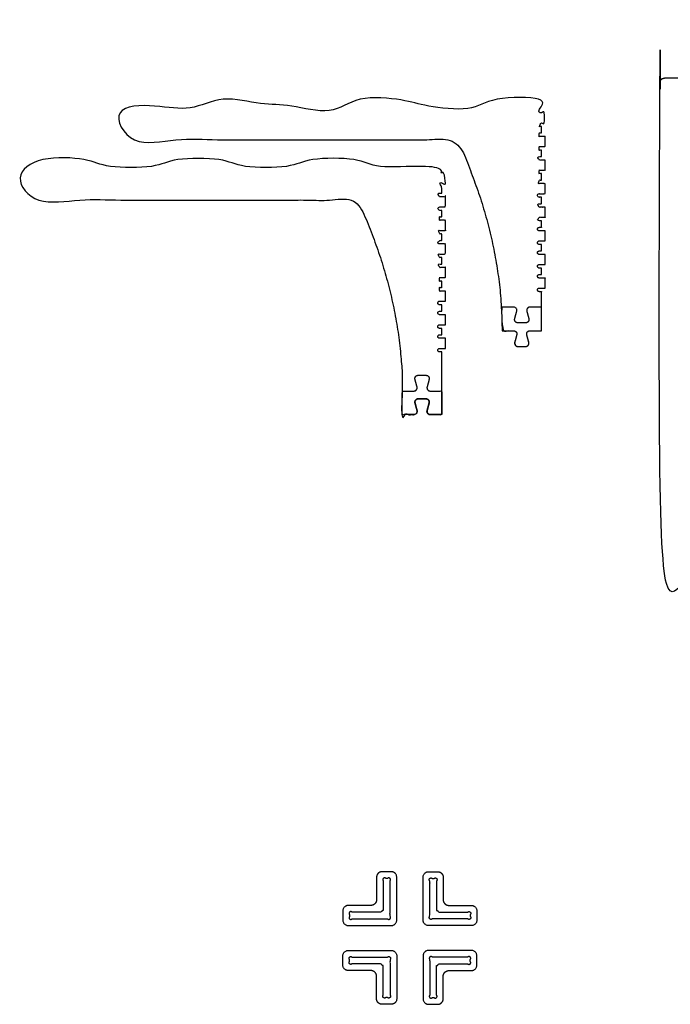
# Model space of a CAD drawing. Header units: millimetres. Extents: x -1822 to 1627, y -679 to 1785.
# Tile 1 of 6: x -1822 to -664, y -646 to 1106. Entities that reach past the tile are written whole.
import ezdxf

# ---------------------------------------------------------------- set-up
doc = ezdxf.new("R2010")
doc.units = ezdxf.units.MM
doc.header["$MEASUREMENT"] = 0
for name, color, linetype, true_color in [('CUT', 1, 'Continuous', 0xff0000), ('POCKET 0.6 mm', 3, 'Continuous', 0x00ff00), ('POCKET PASSANTE', 5, 'Continuous', 0x0000ff)]:
    doc.layers.add(name, color=color, linetype=linetype, true_color=true_color)

msp = doc.modelspace()

# ---------------------------------------------------------------- linework, layer by layer
at = {"layer": 'CUT'}
for points, weights, degree, knots in [([(-673, 1002.6), (-683, 1002.6), (-683, 992.6), (-683, 552.8), (-683, 113.1), (-683, 103.1), (-673, 103.1), (-552.8, 103.1), (-432.6, 103.1), (66.4, 103.1), (565.4, 103.1), (575.4, 103.1), (575.4, 113.1), (575.4, 552.8), (575.4, 992.6), (575.4, 1002.6), (565.4, 1002.6), (66.4, 1002.6), (-432.6, 1002.6), (-552.8, 1002.6), (-673, 1002.6)], [1, 0.707106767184, 1, 1, 1, 0.707106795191, 1, 1, 1, 1, 1, 0.707106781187, 1, 1, 1, 0.707106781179, 1, 1, 1, 1, 1], 2, [24.158076, 24.158076, 24.158076, 25.728872, 25.728872, 29.639934, 29.639934, 31.210731, 31.210731, 55.248732, 55.248732, 155.048732, 155.048732, 156.619528, 156.619528, 240.658467, 240.658467, 242.229263, 242.229263, 246.18958, 246.18958, 266.387339, 266.387339, 266.387339]), ([(-893, 568.8), (-893, 563.5), (-893, 558.2), (-893, 552.8), (-899.9, 552.8), (-906.7, 552.8), (-913.6, 552.8), (-915.4, 552.8), (-917, 552), (-918.1, 550.6), (-919.2, 549.2), (-919.6, 547.4), (-919.1, 545.6), (-917.9, 541.1), (-916.7, 536.6), (-915.5, 532.1), (-915, 530.3), (-915.4, 528.5), (-916.5, 527.1), (-917.6, 525.6), (-919.2, 524.8), (-921, 524.8), (-925.7, 524.8), (-930.4, 524.8), (-935.1, 524.8), (-936.9, 524.8), (-938.5, 525.6), (-939.6, 527.1), (-940.7, 528.5), (-941.1, 530.3), (-940.6, 532.1), (-939.4, 536.6), (-938.2, 541.1), (-937, 545.6), (-936.5, 547.4), (-936.9, 549.2), (-938, 550.6), (-939.1, 552), (-940.7, 552.8), (-942.5, 552.8), (-949.4, 552.8), (-956.2, 552.8), (-963, 552.8), (-963, 566.9), (-963.5, 580.9), (-964.3, 594.8), (-970.6, 697.9), (-999.4, 799.9), (-1043, 892.6), (-1243, 892.6), (-1443, 892.6), (-1643, 892.6), (-1643, 912.6), (-1643, 932.6), (-1643, 952.6), (-1603.5, 952.6), (-1563.9, 952.6), (-1524.3, 952.6), (-1524.3, 950.9), (-1524.3, 949.3), (-1524.3, 947.6), (-1524.3, 945.7), (-1523, 944.4), (-1521.2, 944.4), (-1519.3, 944.4), (-1518, 945.7), (-1518, 947.6), (-1518, 953.3), (-1518, 958.9), (-1518, 964.6), (-1476.4, 964.6), (-1434.7, 964.6), (-1393, 964.6), (-1393, 958.9), (-1393, 953.3), (-1393, 947.6), (-1393, 945.7), (-1391.7, 944.4), (-1389.9, 944.4), (-1388, 944.4), (-1386.7, 945.7), (-1386.7, 947.6), (-1386.7, 949.3), (-1386.7, 950.9), (-1386.7, 952.6), (-1349.3, 952.6), (-1311.8, 952.6), (-1274.3, 952.6), (-1274.3, 950.9), (-1274.3, 949.3), (-1274.3, 947.6), (-1274.3, 945.7), (-1273, 944.4), (-1271.2, 944.4), (-1269.3, 944.4), (-1268, 945.7), (-1268, 947.6), (-1268, 953.3), (-1268, 958.9), (-1268, 964.6), (-1226.4, 964.6), (-1184.7, 964.6), (-1143, 964.6), (-1143, 958.9), (-1143, 953.3), (-1143, 947.6), (-1143, 945.7), (-1141.7, 944.4), (-1139.9, 944.4), (-1138, 944.4), (-1136.7, 945.7), (-1136.7, 947.6), (-1136.7, 949.3), (-1136.7, 950.9), (-1136.7, 952.6), (-1099.3, 952.6), (-1061.8, 952.6), (-1024.3, 952.6), (-1024.3, 950.9), (-1024.3, 949.3), (-1024.3, 947.6), (-1024.3, 945.7), (-1023, 944.4), (-1021.2, 944.4), (-1019.3, 944.4), (-1018, 945.7), (-1018, 947.6), (-1018, 953.3), (-1018, 958.9), (-1018, 964.6), (-976.4, 964.6), (-934.7, 964.6), (-893, 964.6), (-893, 958.7), (-893, 952.8), (-893, 946.8), (-894.3, 946.8), (-895.7, 946.8), (-897, 946.8), (-898.8, 946.8), (-900.1, 945.5), (-900.1, 943.7), (-900.1, 941.9), (-898.8, 940.6), (-897, 940.6), (-893.4, 940.6), (-889.9, 940.6), (-886.4, 940.6), (-886.4, 934.6), (-886.4, 928.6), (-886.4, 922.6), (-889.9, 922.6), (-893.4, 922.6), (-897, 922.6), (-898.8, 922.6), (-900.1, 921.3), (-900.1, 919.5), (-900.1, 917.6), (-898.8, 916.3), (-897, 916.3), (-895.7, 916.3), (-894.3, 916.3), (-893, 916.3), (-893, 912.5), (-893, 908.7), (-893, 904.8), (-894.3, 904.8), (-895.7, 904.8), (-897, 904.8), (-898.8, 904.8), (-900.1, 903.5), (-900.1, 901.7), (-900.1, 899.9), (-898.8, 898.6), (-897, 898.6), (-893.4, 898.6), (-889.9, 898.6), (-886.4, 898.6), (-886.4, 892.6), (-886.4, 886.6), (-886.4, 880.6), (-889.9, 880.6), (-893.4, 880.6), (-897, 880.6), (-898.8, 880.6), (-900.1, 879.3), (-900.1, 877.5), (-900.1, 875.6), (-898.8, 874.3), (-897, 874.3), (-895.7, 874.3), (-894.3, 874.3), (-893, 874.3), (-893, 870.5), (-893, 866.7), (-893, 862.8), (-894.3, 862.8), (-895.7, 862.8), (-897, 862.8), (-898.8, 862.8), (-900.1, 861.5), (-900.1, 859.7), (-900.1, 857.9), (-898.8, 856.6), (-897, 856.6), (-893.4, 856.6), (-889.9, 856.6), (-886.4, 856.6), (-886.4, 850.6), (-886.4, 844.6), (-886.4, 838.6), (-889.9, 838.6), (-893.4, 838.6), (-897, 838.6), (-898.8, 838.6), (-900.1, 837.3), (-900.1, 835.5), (-900.1, 833.6), (-898.8, 832.3), (-897, 832.3), (-895.7, 832.3), (-894.3, 832.3), (-893, 832.3), (-893, 828.5), (-893, 824.7), (-893, 820.8), (-894.3, 820.8), (-895.7, 820.8), (-897, 820.8), (-898.8, 820.8), (-900.1, 819.5), (-900.1, 817.7), (-900.1, 815.9), (-898.8, 814.6), (-897, 814.6), (-893.4, 814.6), (-889.9, 814.6), (-886.4, 814.6), (-886.4, 808.6), (-886.4, 802.6), (-886.4, 796.6), (-889.9, 796.6), (-893.4, 796.6), (-897, 796.6), (-898.8, 796.6), (-900.1, 795.3), (-900.1, 793.5), (-900.1, 791.6), (-898.8, 790.3), (-897, 790.3), (-895.7, 790.3), (-894.3, 790.3), (-893, 790.3), (-893, 786.5), (-893, 782.7), (-893, 778.8), (-894.3, 778.8), (-895.7, 778.8), (-897, 778.8), (-898.8, 778.8), (-900.1, 777.5), (-900.1, 775.7), (-900.1, 773.9), (-898.8, 772.6), (-897, 772.6), (-893.4, 772.6), (-889.9, 772.6), (-886.4, 772.6), (-886.4, 766.6), (-886.4, 760.6), (-886.4, 754.6), (-889.9, 754.6), (-893.4, 754.6), (-897, 754.6), (-898.8, 754.6), (-900.1, 753.3), (-900.1, 751.5), (-900.1, 749.6), (-898.8, 748.3), (-897, 748.3), (-895.7, 748.3), (-894.3, 748.3), (-893, 748.3), (-893, 744.5), (-893, 740.7), (-893, 736.8), (-894.3, 736.8), (-895.7, 736.8), (-897, 736.8), (-898.8, 736.8), (-900.1, 735.5), (-900.1, 733.7), (-900.1, 731.9), (-898.8, 730.6), (-897, 730.6), (-893.4, 730.6), (-889.9, 730.6), (-886.4, 730.6), (-886.4, 724.6), (-886.4, 718.6), (-886.4, 712.6), (-889.9, 712.6), (-893.4, 712.6), (-897, 712.6), (-898.8, 712.6), (-900.1, 711.3), (-900.1, 709.5), (-900.1, 707.6), (-898.8, 706.3), (-897, 706.3), (-895.7, 706.3), (-894.3, 706.3), (-893, 706.3), (-893, 702.5), (-893, 698.7), (-893, 694.8), (-894.3, 694.8), (-895.7, 694.8), (-897, 694.8), (-898.8, 694.8), (-900.1, 693.5), (-900.1, 691.7), (-900.1, 689.9), (-898.8, 688.6), (-897, 688.6), (-893.4, 688.6), (-889.9, 688.6), (-886.4, 688.6), (-886.4, 682.6), (-886.4, 676.6), (-886.4, 670.6), (-889.9, 670.6), (-893.4, 670.6), (-897, 670.6), (-898.8, 670.6), (-900.1, 669.3), (-900.1, 667.5), (-900.1, 665.6), (-898.8, 664.3), (-897, 664.3), (-895.7, 664.3), (-894.3, 664.3), (-893, 664.3), (-893, 660.5), (-893, 656.7), (-893, 652.8), (-894.3, 652.8), (-895.7, 652.8), (-897, 652.8), (-898.8, 652.8), (-900.1, 651.5), (-900.1, 649.7), (-900.1, 647.9), (-898.8, 646.6), (-897, 646.6), (-893.4, 646.6), (-889.9, 646.6), (-886.4, 646.6), (-886.4, 640.6), (-886.4, 634.6), (-886.4, 628.6), (-889.9, 628.6), (-893.4, 628.6), (-897, 628.6), (-898.8, 628.6), (-900.1, 627.3), (-900.1, 625.5), (-900.1, 623.6), (-898.8, 622.3), (-897, 622.3), (-895.7, 622.3), (-894.3, 622.3), (-893, 622.3), (-893, 604.5), (-893, 586.7), (-893, 568.8)], [1, 1, 1, 1, 1, 1, 1, 0.931248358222, 0.931248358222, 1, 0.931248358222, 0.931248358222, 1, 1, 1, 1, 0.931248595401, 0.931248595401, 1, 0.931248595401, 0.931248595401, 1, 1, 1, 1, 0.931248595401, 0.931248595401, 1, 0.931248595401, 0.931248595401, 1, 1, 1, 1, 0.931248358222, 0.931248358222, 1, 0.931248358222, 0.931248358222, 1, 1, 1, 1, 0.999693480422, 0.999693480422, 1, 1, 1, 1, 1, 1, 1, 1, 1, 1, 1, 1, 1, 1, 1, 1, 0.804737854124, 0.804737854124, 1, 0.804737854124, 0.804737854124, 1, 1, 1, 1, 1, 1, 1, 1, 1, 1, 0.804737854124, 0.804737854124, 1, 0.804737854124, 0.804737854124, 1, 1, 1, 1, 1, 1, 1, 1, 1, 1, 0.804737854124, 0.804737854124, 1, 0.804737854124, 0.804737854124, 1, 1, 1, 1, 1, 1, 1, 1, 1, 1, 0.804737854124, 0.804737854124, 1, 0.804737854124, 0.804737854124, 1, 1, 1, 1, 1, 1, 1, 1, 1, 1, 0.804737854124, 0.804737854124, 1, 0.804737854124, 0.804737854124, 1, 1, 1, 1, 1, 1, 1, 1, 1, 1, 1, 1, 1, 0.804737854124, 0.804737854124, 1, 0.804737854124, 0.804737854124, 1, 1, 1, 1, 1, 1, 1, 1, 1, 1, 0.804737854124, 0.804737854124, 1, 0.804737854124, 0.804737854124, 1, 1, 1, 1, 1, 1, 1, 1, 1, 1, 0.804737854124, 0.804737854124, 1, 0.804737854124, 0.804737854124, 1, 1, 1, 1, 1, 1, 1, 1, 1, 1, 0.804737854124, 0.804737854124, 1, 0.804737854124, 0.804737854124, 1, 1, 1, 1, 1, 1, 1, 1, 1, 1, 0.804737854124, 0.804737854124, 1, 0.804737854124, 0.804737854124, 1, 1, 1, 1, 1, 1, 1, 1, 1, 1, 0.804737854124, 0.804737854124, 1, 0.804737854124, 0.804737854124, 1, 1, 1, 1, 1, 1, 1, 1, 1, 1, 0.804737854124, 0.804737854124, 1, 0.804737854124, 0.804737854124, 1, 1, 1, 1, 1, 1, 1, 1, 1, 1, 0.804737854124, 0.804737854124, 1, 0.804737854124, 0.804737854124, 1, 1, 1, 1, 1, 1, 1, 1, 1, 1, 0.804737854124, 0.804737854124, 1, 0.804737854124, 0.804737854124, 1, 1, 1, 1, 1, 1, 1, 1, 1, 1, 0.804737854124, 0.804737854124, 1, 0.804737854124, 0.804737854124, 1, 1, 1, 1, 1, 1, 1, 1, 1, 1, 0.804737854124, 0.804737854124, 1, 0.804737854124, 0.804737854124, 1, 1, 1, 1, 1, 1, 1, 1, 1, 1, 0.804737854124, 0.804737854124, 1, 0.804737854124, 0.804737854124, 1, 1, 1, 1, 1, 1, 1, 1, 1, 1, 0.804737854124, 0.804737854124, 1, 0.804737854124, 0.804737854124, 1, 1, 1, 1, 1, 1, 1, 1, 1, 1, 0.804737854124, 0.804737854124, 1, 0.804737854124, 0.804737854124, 1, 1, 1, 1, 1, 1, 1, 1, 1, 1, 0.804737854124, 0.804737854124, 1, 0.804737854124, 0.804737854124, 1, 1, 1, 1, 1, 1, 1, 1, 1, 1, 0.804737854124, 0.804737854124, 1, 0.804737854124, 0.804737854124, 1, 1, 1, 1, 1, 1, 1], 3, [1151.929624, 1151.929624, 1151.929624, 1151.929624, 1153.529624, 1153.529624, 1153.529624, 1168.186408, 1168.186408, 1168.186408, 1171.94323, 1171.94323, 1171.94323, 1175.700054, 1175.700054, 1175.700054, 1185.719131, 1185.719131, 1185.719131, 1189.475952, 1189.475952, 1189.475952, 1193.232772, 1193.232772, 1193.232772, 1203.264292, 1203.264292, 1203.264292, 1207.021112, 1207.021112, 1207.021112, 1210.777937, 1210.777937, 1210.777937, 1220.797011, 1220.797011, 1220.797011, 1224.553834, 1224.553834, 1224.553834, 1228.310661, 1228.310661, 1228.310661, 1242.967441, 1242.967441, 1242.967441, 1247.137291, 1247.137291, 1247.137291, 1277.871603, 1277.871603, 1277.871603, 1337.871603, 1337.871603, 1337.871603, 1343.871603, 1343.871603, 1343.871603, 1355.741603, 1355.741603, 1355.741603, 1356.241603, 1356.241603, 1356.241603, 1356.736404, 1356.736404, 1356.736404, 1357.231205, 1357.231205, 1357.231205, 1358.931205, 1358.931205, 1358.931205, 1371.431205, 1371.431205, 1371.431205, 1373.131205, 1373.131205, 1373.131205, 1373.626006, 1373.626006, 1373.626006, 1374.120807, 1374.120807, 1374.120807, 1374.620807, 1374.620807, 1374.620807, 1385.860807, 1385.860807, 1385.860807, 1386.360807, 1386.360807, 1386.360807, 1386.855607, 1386.855607, 1386.855607, 1387.350408, 1387.350408, 1387.350408, 1389.050408, 1389.050408, 1389.050408, 1401.550408, 1401.550408, 1401.550408, 1403.250408, 1403.250408, 1403.250408, 1403.745209, 1403.745209, 1403.745209, 1404.24001, 1404.24001, 1404.24001, 1404.74001, 1404.74001, 1404.74001, 1415.98001, 1415.98001, 1415.98001, 1416.48001, 1416.48001, 1416.48001, 1416.974811, 1416.974811, 1416.974811, 1417.469612, 1417.469612, 1417.469612, 1419.169612, 1419.169612, 1419.169612, 1431.669612, 1431.669612, 1431.669612, 1433.444614, 1433.444614, 1433.444614, 1439.319614, 1439.319614, 1439.319614, 1439.810487, 1439.810487, 1439.810487, 1440.301361, 1440.301361, 1440.301361, 1456.176361, 1456.176361, 1456.176361, 1457.976361, 1457.976361, 1457.976361, 1473.851361, 1473.851361, 1473.851361, 1474.342235, 1474.342235, 1474.342235, 1474.833109, 1474.833109, 1474.833109, 1480.708109, 1480.708109, 1480.708109, 1497.958109, 1497.958109, 1497.958109, 1503.833109, 1503.833109, 1503.833109, 1504.323983, 1504.323983, 1504.323983, 1504.814857, 1504.814857, 1504.814857, 1520.689857, 1520.689857, 1520.689857, 1522.489857, 1522.489857, 1522.489857, 1538.364857, 1538.364857, 1538.364857, 1538.855731, 1538.855731, 1538.855731, 1539.346604, 1539.346604, 1539.346604, 1545.221604, 1545.221604, 1545.221604, 1562.471604, 1562.471604, 1562.471604, 1568.346604, 1568.346604, 1568.346604, 1568.837478, 1568.837478, 1568.837478, 1569.328352, 1569.328352, 1569.328352, 1585.203352, 1585.203352, 1585.203352, 1587.003352, 1587.003352, 1587.003352, 1602.878352, 1602.878352, 1602.878352, 1603.369226, 1603.369226, 1603.369226, 1603.8601, 1603.8601, 1603.8601, 1609.7351, 1609.7351, 1609.7351, 1626.9851, 1626.9851, 1626.9851, 1632.8601, 1632.8601, 1632.8601, 1633.350974, 1633.350974, 1633.350974, 1633.841847, 1633.841847, 1633.841847, 1649.716847, 1649.716847, 1649.716847, 1651.516847, 1651.516847, 1651.516847, 1667.391847, 1667.391847, 1667.391847, 1667.882721, 1667.882721, 1667.882721, 1668.373595, 1668.373595, 1668.373595, 1674.248595, 1674.248595, 1674.248595, 1691.498595, 1691.498595, 1691.498595, 1697.373595, 1697.373595, 1697.373595, 1697.864469, 1697.864469, 1697.864469, 1698.355343, 1698.355343, 1698.355343, 1714.230343, 1714.230343, 1714.230343, 1716.030343, 1716.030343, 1716.030343, 1731.905343, 1731.905343, 1731.905343, 1732.396217, 1732.396217, 1732.396217, 1732.887091, 1732.887091, 1732.887091, 1738.762091, 1738.762091, 1738.762091, 1756.012091, 1756.012091, 1756.012091, 1761.887091, 1761.887091, 1761.887091, 1762.377964, 1762.377964, 1762.377964, 1762.868838, 1762.868838, 1762.868838, 1778.743838, 1778.743838, 1778.743838, 1780.543838, 1780.543838, 1780.543838, 1796.418838, 1796.418838, 1796.418838, 1796.909712, 1796.909712, 1796.909712, 1797.400586, 1797.400586, 1797.400586, 1803.275586, 1803.275586, 1803.275586, 1820.525586, 1820.525586, 1820.525586, 1826.400586, 1826.400586, 1826.400586, 1826.89146, 1826.89146, 1826.89146, 1827.382334, 1827.382334, 1827.382334, 1843.257334, 1843.257334, 1843.257334, 1845.057334, 1845.057334, 1845.057334, 1860.932334, 1860.932334, 1860.932334, 1861.423208, 1861.423208, 1861.423208, 1861.914081, 1861.914081, 1861.914081, 1867.789081, 1867.789081, 1867.789081, 1885.039081, 1885.039081, 1885.039081, 1890.914081, 1890.914081, 1890.914081, 1891.404955, 1891.404955, 1891.404955, 1891.895829, 1891.895829, 1891.895829, 1907.770829, 1907.770829, 1907.770829, 1909.570829, 1909.570829, 1909.570829, 1925.445829, 1925.445829, 1925.445829, 1925.936703, 1925.936703, 1925.936703, 1926.427577, 1926.427577, 1926.427577, 1932.302577, 1932.302577, 1932.302577, 1961.802577, 1961.802577, 1961.802577, 1961.802577]), ([(-1091, 403.5), (-1092.8, 403.5), (-1094.4, 404.4), (-1095.5, 405.8), (-1096.6, 407.2), (-1097, 409), (-1096.5, 410.8), (-1095.3, 415.3), (-1094.1, 419.8), (-1092.9, 424.3), (-1092.4, 426.1), (-1092.8, 427.9), (-1093.9, 429.3), (-1095, 430.7), (-1096.6, 431.5), (-1098.4, 431.5), (-1103.1, 431.5), (-1107.8, 431.5), (-1112.5, 431.5), (-1114.3, 431.5), (-1115.9, 430.7), (-1117, 429.3), (-1118.1, 427.9), (-1118.5, 426.1), (-1118, 424.3), (-1116.8, 419.8), (-1115.6, 415.3), (-1114.4, 410.8), (-1113.9, 409), (-1114.3, 407.2), (-1115.4, 405.8), (-1116.5, 404.4), (-1118.1, 403.5), (-1119.9, 403.5), (-1127.2, 403.5), (-1134.5, 403.5), (-1141.7, 403.5), (-1140.9, 417.5), (-1140.5, 431.5), (-1140.5, 445.5), (-1140.5, 459.6), (-1140.9, 473.6), (-1141.7, 487.5), (-1148, 590.6), (-1176.8, 692.6), (-1220.5, 785.3), (-1420.5, 785.3), (-1620.5, 785.3), (-1820.5, 785.3), (-1820.5, 809.3), (-1820.5, 833.3), (-1820.5, 857.3), (-1778.8, 857.3), (-1737.1, 857.3), (-1695.5, 857.3), (-1695.5, 851.6), (-1695.5, 846), (-1695.5, 840.3), (-1695.5, 838.5), (-1694.2, 837.1), (-1692.3, 837.1), (-1690.5, 837.1), (-1689.2, 838.5), (-1689.2, 840.3), (-1689.2, 842), (-1689.2, 843.6), (-1689.2, 845.3), (-1651.7, 845.3), (-1614.2, 845.3), (-1576.8, 845.3), (-1576.8, 843.6), (-1576.8, 842), (-1576.8, 840.3), (-1576.8, 838.5), (-1575.5, 837.1), (-1573.6, 837.1), (-1571.8, 837.1), (-1570.5, 838.5), (-1570.5, 840.3), (-1570.5, 846), (-1570.5, 851.6), (-1570.5, 857.3), (-1528.8, 857.3), (-1487.1, 857.3), (-1445.5, 857.3), (-1445.5, 851.6), (-1445.5, 846), (-1445.5, 840.3), (-1445.5, 838.5), (-1444.2, 837.1), (-1442.3, 837.1), (-1440.5, 837.1), (-1439.2, 838.5), (-1439.2, 840.3), (-1439.2, 842), (-1439.2, 843.6), (-1439.2, 845.3), (-1401.7, 845.3), (-1364.2, 845.3), (-1326.8, 845.3), (-1326.8, 843.6), (-1326.8, 842), (-1326.8, 840.3), (-1326.8, 838.5), (-1325.5, 837.1), (-1323.6, 837.1), (-1321.8, 837.1), (-1320.5, 838.5), (-1320.5, 840.3), (-1320.5, 846), (-1320.5, 851.6), (-1320.5, 857.3), (-1278.8, 857.3), (-1237.1, 857.3), (-1195.5, 857.3), (-1195.5, 851.6), (-1195.5, 846), (-1195.5, 840.3), (-1195.5, 838.5), (-1194.2, 837.1), (-1192.3, 837.1), (-1190.5, 837.1), (-1189.2, 838.5), (-1189.2, 840.3), (-1189.2, 842), (-1189.2, 843.6), (-1189.2, 845.3), (-1149.6, 845.3), (-1110, 845.3), (-1070.5, 845.3), (-1070.5, 843.4), (-1070.5, 841.5), (-1070.5, 839.5), (-1071.8, 839.5), (-1073.1, 839.5), (-1074.4, 839.5), (-1076.2, 839.5), (-1077.5, 838.3), (-1077.5, 836.4), (-1077.5, 834.6), (-1076.2, 833.3), (-1074.4, 833.3), (-1070.8, 833.3), (-1067.3, 833.3), (-1063.8, 833.3), (-1063.8, 827.3), (-1063.8, 821.3), (-1063.8, 815.3), (-1067.3, 815.3), (-1070.8, 815.3), (-1074.4, 815.3), (-1076.2, 815.3), (-1077.5, 814), (-1077.5, 812.2), (-1077.5, 810.3), (-1076.2, 809), (-1074.4, 809), (-1073.1, 809), (-1071.8, 809), (-1070.5, 809), (-1070.5, 805.2), (-1070.5, 801.4), (-1070.5, 797.5), (-1071.8, 797.5), (-1073.1, 797.5), (-1074.4, 797.5), (-1076.2, 797.5), (-1077.5, 796.3), (-1077.5, 794.4), (-1077.5, 792.6), (-1076.2, 791.3), (-1074.4, 791.3), (-1070.8, 791.3), (-1067.3, 791.3), (-1063.8, 791.3), (-1063.8, 785.3), (-1063.8, 779.3), (-1063.8, 773.3), (-1067.3, 773.3), (-1070.8, 773.3), (-1074.4, 773.3), (-1076.2, 773.3), (-1077.5, 772), (-1077.5, 770.2), (-1077.5, 768.3), (-1076.2, 767), (-1074.4, 767), (-1073.1, 767), (-1071.8, 767), (-1070.5, 767), (-1070.5, 763.2), (-1070.5, 759.4), (-1070.5, 755.5), (-1071.8, 755.5), (-1073.1, 755.5), (-1074.4, 755.5), (-1076.2, 755.5), (-1077.5, 754.3), (-1077.5, 752.4), (-1077.5, 750.6), (-1076.2, 749.3), (-1074.4, 749.3), (-1070.8, 749.3), (-1067.3, 749.3), (-1063.8, 749.3), (-1063.8, 743.3), (-1063.8, 737.3), (-1063.8, 731.3), (-1067.3, 731.3), (-1070.8, 731.3), (-1074.4, 731.3), (-1076.2, 731.3), (-1077.5, 730), (-1077.5, 728.2), (-1077.5, 726.3), (-1076.2, 725), (-1074.4, 725), (-1073.1, 725), (-1071.8, 725), (-1070.5, 725), (-1070.5, 721.2), (-1070.5, 717.4), (-1070.5, 713.5), (-1071.8, 713.5), (-1073.1, 713.5), (-1074.4, 713.5), (-1076.2, 713.5), (-1077.5, 712.3), (-1077.5, 710.4), (-1077.5, 708.6), (-1076.2, 707.3), (-1074.4, 707.3), (-1070.8, 707.3), (-1067.3, 707.3), (-1063.8, 707.3), (-1063.8, 701.3), (-1063.8, 695.3), (-1063.8, 689.3), (-1067.3, 689.3), (-1070.8, 689.3), (-1074.4, 689.3), (-1076.2, 689.3), (-1077.5, 688), (-1077.5, 686.2), (-1077.5, 684.3), (-1076.2, 683), (-1074.4, 683), (-1073.1, 683), (-1071.8, 683), (-1070.5, 683), (-1070.5, 679.2), (-1070.5, 675.4), (-1070.5, 671.5), (-1071.8, 671.5), (-1073.1, 671.5), (-1074.4, 671.5), (-1076.2, 671.5), (-1077.5, 670.3), (-1077.5, 668.4), (-1077.5, 666.6), (-1076.2, 665.3), (-1074.4, 665.3), (-1070.8, 665.3), (-1067.3, 665.3), (-1063.8, 665.3), (-1063.8, 659.3), (-1063.8, 653.3), (-1063.8, 647.3), (-1067.3, 647.3), (-1070.8, 647.3), (-1074.4, 647.3), (-1076.2, 647.3), (-1077.5, 646), (-1077.5, 644.2), (-1077.5, 642.3), (-1076.2, 641), (-1074.4, 641), (-1073.1, 641), (-1071.8, 641), (-1070.5, 641), (-1070.5, 637.2), (-1070.5, 633.4), (-1070.5, 629.5), (-1071.8, 629.5), (-1073.1, 629.5), (-1074.4, 629.5), (-1076.2, 629.5), (-1077.5, 628.3), (-1077.5, 626.4), (-1077.5, 624.6), (-1076.2, 623.3), (-1074.4, 623.3), (-1070.8, 623.3), (-1067.3, 623.3), (-1063.8, 623.3), (-1063.8, 617.3), (-1063.8, 611.3), (-1063.8, 605.3), (-1067.3, 605.3), (-1070.8, 605.3), (-1074.4, 605.3), (-1076.2, 605.3), (-1077.5, 604), (-1077.5, 602.2), (-1077.5, 600.3), (-1076.2, 599), (-1074.4, 599), (-1073.1, 599), (-1071.8, 599), (-1070.5, 599), (-1070.5, 595.2), (-1070.5, 591.4), (-1070.5, 587.5), (-1071.8, 587.5), (-1073.1, 587.5), (-1074.4, 587.5), (-1076.2, 587.5), (-1077.5, 586.3), (-1077.5, 584.4), (-1077.5, 582.6), (-1076.2, 581.3), (-1074.4, 581.3), (-1070.8, 581.3), (-1067.3, 581.3), (-1063.8, 581.3), (-1063.8, 575.3), (-1063.8, 569.3), (-1063.8, 563.3), (-1067.3, 563.3), (-1070.8, 563.3), (-1074.4, 563.3), (-1076.2, 563.3), (-1077.5, 562), (-1077.5, 560.2), (-1077.5, 558.3), (-1076.2, 557), (-1074.4, 557), (-1073.1, 557), (-1071.8, 557), (-1070.5, 557), (-1070.5, 553.2), (-1070.5, 549.4), (-1070.5, 545.5), (-1071.8, 545.5), (-1073.1, 545.5), (-1074.4, 545.5), (-1076.2, 545.5), (-1077.5, 544.3), (-1077.5, 542.4), (-1077.5, 540.6), (-1076.2, 539.3), (-1074.4, 539.3), (-1070.8, 539.3), (-1067.3, 539.3), (-1063.8, 539.3), (-1063.8, 533.3), (-1063.8, 527.3), (-1063.8, 521.3), (-1067.3, 521.3), (-1070.8, 521.3), (-1074.4, 521.3), (-1076.2, 521.3), (-1077.5, 520), (-1077.5, 518.2), (-1077.5, 516.3), (-1076.2, 515), (-1074.4, 515), (-1073.1, 515), (-1071.8, 515), (-1070.5, 515), (-1070.5, 477.9), (-1070.5, 440.7), (-1070.5, 403.5), (-1077.3, 403.5), (-1084.1, 403.5), (-1091, 403.5)], [1, 0.931248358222, 0.931248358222, 1, 0.931248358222, 0.931248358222, 1, 1, 1, 1, 0.931248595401, 0.931248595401, 1, 0.931248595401, 0.931248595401, 1, 1, 1, 1, 0.931248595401, 0.931248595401, 1, 0.931248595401, 0.931248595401, 1, 1, 1, 1, 0.931248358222, 0.931248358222, 1, 0.931248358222, 0.931248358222, 1, 1, 1, 1, 0.999693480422, 0.999693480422, 1, 0.999693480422, 0.999693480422, 1, 1, 1, 1, 1, 1, 1, 1, 1, 1, 1, 1, 1, 1, 1, 1, 0.804737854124, 0.804737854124, 1, 0.804737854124, 0.804737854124, 1, 1, 1, 1, 1, 1, 1, 1, 1, 1, 0.804737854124, 0.804737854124, 1, 0.804737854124, 0.804737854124, 1, 1, 1, 1, 1, 1, 1, 1, 1, 1, 0.804737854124, 0.804737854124, 1, 0.804737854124, 0.804737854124, 1, 1, 1, 1, 1, 1, 1, 1, 1, 1, 0.804737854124, 0.804737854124, 1, 0.804737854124, 0.804737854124, 1, 1, 1, 1, 1, 1, 1, 1, 1, 1, 0.804737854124, 0.804737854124, 1, 0.804737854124, 0.804737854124, 1, 1, 1, 1, 1, 1, 1, 1, 1, 1, 1, 1, 1, 0.804737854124, 0.804737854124, 1, 0.804737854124, 0.804737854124, 1, 1, 1, 1, 1, 1, 1, 1, 1, 1, 0.804737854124, 0.804737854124, 1, 0.804737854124, 0.804737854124, 1, 1, 1, 1, 1, 1, 1, 1, 1, 1, 0.804737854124, 0.804737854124, 1, 0.804737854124, 0.804737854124, 1, 1, 1, 1, 1, 1, 1, 1, 1, 1, 0.804737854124, 0.804737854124, 1, 0.804737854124, 0.804737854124, 1, 1, 1, 1, 1, 1, 1, 1, 1, 1, 0.804737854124, 0.804737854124, 1, 0.804737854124, 0.804737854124, 1, 1, 1, 1, 1, 1, 1, 1, 1, 1, 0.804737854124, 0.804737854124, 1, 0.804737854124, 0.804737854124, 1, 1, 1, 1, 1, 1, 1, 1, 1, 1, 0.804737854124, 0.804737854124, 1, 0.804737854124, 0.804737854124, 1, 1, 1, 1, 1, 1, 1, 1, 1, 1, 0.804737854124, 0.804737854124, 1, 0.804737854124, 0.804737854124, 1, 1, 1, 1, 1, 1, 1, 1, 1, 1, 0.804737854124, 0.804737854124, 1, 0.804737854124, 0.804737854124, 1, 1, 1, 1, 1, 1, 1, 1, 1, 1, 0.804737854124, 0.804737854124, 1, 0.804737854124, 0.804737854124, 1, 1, 1, 1, 1, 1, 1, 1, 1, 1, 0.804737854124, 0.804737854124, 1, 0.804737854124, 0.804737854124, 1, 1, 1, 1, 1, 1, 1, 1, 1, 1, 0.804737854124, 0.804737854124, 1, 0.804737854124, 0.804737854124, 1, 1, 1, 1, 1, 1, 1, 1, 1, 1, 0.804737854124, 0.804737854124, 1, 0.804737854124, 0.804737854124, 1, 1, 1, 1, 1, 1, 1, 1, 1, 1, 0.804737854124, 0.804737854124, 1, 0.804737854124, 0.804737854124, 1, 1, 1, 1, 1, 1, 1, 1, 1, 1, 0.804737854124, 0.804737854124, 1, 0.804737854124, 0.804737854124, 1, 1, 1, 1, 1, 1, 1, 1, 1, 1, 0.804737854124, 0.804737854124, 1, 0.804737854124, 0.804737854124, 1, 1, 1, 1, 1, 1, 1, 1, 1, 1], 3, [18.85678, 18.85678, 18.85678, 18.85678, 22.613603, 22.613603, 22.613603, 26.370427, 26.370427, 26.370427, 36.389504, 36.389504, 36.389504, 40.146324, 40.146324, 40.146324, 43.903145, 43.903145, 43.903145, 53.934665, 53.934665, 53.934665, 57.691485, 57.691485, 57.691485, 61.44831, 61.44831, 61.44831, 71.467383, 71.467383, 71.467383, 75.224206, 75.224206, 75.224206, 78.981033, 78.981033, 78.981033, 93.766178, 93.766178, 93.766178, 95.766178, 95.766178, 95.766178, 99.936028, 99.936028, 99.936028, 130.67034, 130.67034, 130.67034, 190.670341, 190.670341, 190.670341, 197.870341, 197.870341, 197.870341, 210.370341, 210.370341, 210.370341, 212.070341, 212.070341, 212.070341, 212.565142, 212.565142, 212.565142, 213.059942, 213.059942, 213.059942, 213.559942, 213.559942, 213.559942, 224.799942, 224.799942, 224.799942, 225.299942, 225.299942, 225.299942, 225.794743, 225.794743, 225.794743, 226.289544, 226.289544, 226.289544, 227.989544, 227.989544, 227.989544, 240.489544, 240.489544, 240.489544, 242.189544, 242.189544, 242.189544, 242.684345, 242.684345, 242.684345, 243.179146, 243.179146, 243.179146, 243.679146, 243.679146, 243.679146, 254.919146, 254.919146, 254.919146, 255.419146, 255.419146, 255.419146, 255.913947, 255.913947, 255.913947, 256.408748, 256.408748, 256.408748, 258.108748, 258.108748, 258.108748, 270.608748, 270.608748, 270.608748, 272.308748, 272.308748, 272.308748, 272.803549, 272.803549, 272.803549, 273.298349, 273.298349, 273.298349, 273.798349, 273.798349, 273.798349, 285.66835, 285.66835, 285.66835, 286.24335, 286.24335, 286.24335, 292.11835, 292.11835, 292.11835, 292.609223, 292.609223, 292.609223, 293.100097, 293.100097, 293.100097, 308.975097, 308.975097, 308.975097, 310.775097, 310.775097, 310.775097, 326.650097, 326.650097, 326.650097, 327.140971, 327.140971, 327.140971, 327.631845, 327.631845, 327.631845, 333.506845, 333.506845, 333.506845, 350.756845, 350.756845, 350.756845, 356.631845, 356.631845, 356.631845, 357.122719, 357.122719, 357.122719, 357.613593, 357.613593, 357.613593, 373.488593, 373.488593, 373.488593, 375.288593, 375.288593, 375.288593, 391.163593, 391.163593, 391.163593, 391.654467, 391.654467, 391.654467, 392.145341, 392.145341, 392.145341, 398.020341, 398.020341, 398.020341, 415.270341, 415.270341, 415.270341, 421.145341, 421.145341, 421.145341, 421.636215, 421.636215, 421.636215, 422.127089, 422.127089, 422.127089, 438.002089, 438.002089, 438.002089, 439.802089, 439.802089, 439.802089, 455.677089, 455.677089, 455.677089, 456.167963, 456.167963, 456.167963, 456.658837, 456.658837, 456.658837, 462.533837, 462.533837, 462.533837, 479.783837, 479.783837, 479.783837, 485.658837, 485.658837, 485.658837, 486.149711, 486.149711, 486.149711, 486.640584, 486.640584, 486.640584, 502.515585, 502.515585, 502.515585, 504.315585, 504.315585, 504.315585, 520.190585, 520.190585, 520.190585, 520.681458, 520.681458, 520.681458, 521.172332, 521.172332, 521.172332, 527.047332, 527.047332, 527.047332, 544.297332, 544.297332, 544.297332, 550.172332, 550.172332, 550.172332, 550.663206, 550.663206, 550.663206, 551.15408, 551.15408, 551.15408, 567.02908, 567.02908, 567.02908, 568.82908, 568.82908, 568.82908, 584.70408, 584.70408, 584.70408, 585.194954, 585.194954, 585.194954, 585.685828, 585.685828, 585.685828, 591.560828, 591.560828, 591.560828, 608.810828, 608.810828, 608.810828, 614.685828, 614.685828, 614.685828, 615.176702, 615.176702, 615.176702, 615.667576, 615.667576, 615.667576, 631.542576, 631.542576, 631.542576, 633.342576, 633.342576, 633.342576, 649.217576, 649.217576, 649.217576, 649.70845, 649.70845, 649.70845, 650.199324, 650.199324, 650.199324, 656.074324, 656.074324, 656.074324, 673.324324, 673.324324, 673.324324, 679.199324, 679.199324, 679.199324, 679.690198, 679.690198, 679.690198, 680.181072, 680.181072, 680.181072, 696.056072, 696.056072, 696.056072, 697.856072, 697.856072, 697.856072, 713.731072, 713.731072, 713.731072, 714.221946, 714.221946, 714.221946, 714.712819, 714.712819, 714.712819, 720.587819, 720.587819, 720.587819, 737.83782, 737.83782, 737.83782, 743.71282, 743.71282, 743.71282, 744.203693, 744.203693, 744.203693, 744.694567, 744.694567, 744.694567, 760.569567, 760.569567, 760.569567, 762.369567, 762.369567, 762.369567, 778.244567, 778.244567, 778.244567, 778.735441, 778.735441, 778.735441, 779.226315, 779.226315, 779.226315, 785.101315, 785.101315, 785.101315, 828.451315, 828.451315, 828.451315, 843.108095, 843.108095, 843.108095, 843.108095]), ([(-1160.5, -409.9), (-1150.5, -409.9), (-1150.5, -419.9), (-1150.5, -457.9), (-1150.5, -495.9), (-1150.5, -505.9), (-1160.5, -505.9), (-1198.5, -505.9), (-1236.5, -505.9), (-1246.5, -505.9), (-1246.5, -495.9), (-1246.5, -487.9), (-1246.5, -479.9), (-1246.5, -469.9), (-1236.5, -469.9), (-1216.5, -469.9), (-1196.5, -469.9), (-1186.5, -469.9), (-1186.5, -459.9), (-1186.5, -439.9), (-1186.5, -419.9), (-1186.5, -409.9), (-1176.5, -409.9), (-1168.5, -409.9), (-1160.5, -409.9)], [1, 0.707106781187, 1, 1, 1, 0.707106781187, 1, 1, 1, 0.707106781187, 1, 1, 1, 0.707106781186, 1, 1, 1, 0.707106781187, 1, 1, 1, 0.707106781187, 1, 1, 1], 2, [8.50413, 8.50413, 8.50413, 10.074926, 10.074926, 11.024926, 11.024926, 12.595722, 12.595722, 13.545722, 13.545722, 15.116519, 15.116519, 15.649852, 15.649852, 17.220648, 17.220648, 18.020648, 18.020648, 19.591445, 19.591445, 22.791445, 22.791445, 24.362241, 24.362241, 24.895574, 24.895574, 24.895574]), ([(-1093.8, -409.9), (-1103.8, -409.9), (-1103.8, -419.9), (-1103.8, -457.9), (-1103.8, -495.9), (-1103.8, -505.9), (-1093.8, -505.9), (-1055.8, -505.9), (-1017.8, -505.9), (-1007.8, -505.9), (-1007.8, -495.9), (-1007.8, -487.9), (-1007.8, -479.9), (-1007.8, -469.9), (-1017.8, -469.9), (-1037.8, -469.9), (-1057.8, -469.9), (-1067.8, -469.9), (-1067.8, -459.9), (-1067.8, -439.9), (-1067.8, -419.9), (-1067.8, -409.9), (-1077.8, -409.9), (-1085.8, -409.9), (-1093.8, -409.9)], [1, 0.707106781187, 1, 1, 1, 0.707106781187, 1, 1, 1, 0.707106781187, 1, 1, 1, 0.707106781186, 1, 1, 1, 0.707106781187, 1, 1, 1, 0.707106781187, 1, 1, 1], 2, [8.50413, 8.50413, 8.50413, 10.074926, 10.074926, 11.024926, 11.024926, 12.595722, 12.595722, 13.545722, 13.545722, 15.116519, 15.116519, 15.649852, 15.649852, 17.220648, 17.220648, 18.020648, 18.020648, 19.591445, 19.591445, 22.791445, 22.791445, 24.362241, 24.362241, 24.895574, 24.895574, 24.895574]), ([(-1160.5, -645.9), (-1150.5, -645.9), (-1150.5, -635.9), (-1150.5, -597.9), (-1150.5, -559.9), (-1150.5, -549.9), (-1160.5, -549.9), (-1198.5, -549.9), (-1236.5, -549.9), (-1246.5, -549.9), (-1246.5, -559.9), (-1246.5, -567.9), (-1246.5, -575.9), (-1246.5, -585.9), (-1236.5, -585.9), (-1216.5, -585.9), (-1196.5, -585.9), (-1186.5, -585.9), (-1186.5, -595.9), (-1186.5, -615.9), (-1186.5, -635.9), (-1186.5, -645.9), (-1176.5, -645.9), (-1168.5, -645.9), (-1160.5, -645.9)], [1, 0.707106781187, 1, 1, 1, 0.707106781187, 1, 1, 1, 0.707106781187, 1, 1, 1, 0.707106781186, 1, 1, 1, 0.707106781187, 1, 1, 1, 0.707106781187, 1, 1, 1], 2, [8.50413, 8.50413, 8.50413, 10.074926, 10.074926, 11.024926, 11.024926, 12.595722, 12.595722, 13.545722, 13.545722, 15.116519, 15.116519, 15.649852, 15.649852, 17.220648, 17.220648, 18.020648, 18.020648, 19.591445, 19.591445, 22.791445, 22.791445, 24.362241, 24.362241, 24.895574, 24.895574, 24.895574]), ([(-1093.8, -645.9), (-1103.8, -645.9), (-1103.8, -635.9), (-1103.8, -597.9), (-1103.8, -559.9), (-1103.8, -549.9), (-1093.8, -549.9), (-1055.8, -549.9), (-1017.8, -549.9), (-1007.8, -549.9), (-1007.8, -559.9), (-1007.8, -567.9), (-1007.8, -575.9), (-1007.8, -585.9), (-1017.8, -585.9), (-1037.8, -585.9), (-1057.8, -585.9), (-1067.8, -585.9), (-1067.8, -595.9), (-1067.8, -615.9), (-1067.8, -635.9), (-1067.8, -645.9), (-1077.8, -645.9), (-1085.8, -645.9), (-1093.8, -645.9)], [1, 0.707106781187, 1, 1, 1, 0.707106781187, 1, 1, 1, 0.707106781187, 1, 1, 1, 0.707106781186, 1, 1, 1, 0.707106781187, 1, 1, 1, 0.707106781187, 1, 1, 1], 2, [8.50413, 8.50413, 8.50413, 10.074926, 10.074926, 11.024926, 11.024926, 12.595722, 12.595722, 13.545722, 13.545722, 15.116519, 15.116519, 15.649852, 15.649852, 17.220648, 17.220648, 18.020648, 18.020648, 19.591445, 19.591445, 22.791445, 22.791445, 24.362241, 24.362241, 24.895574, 24.895574, 24.895574])]:
    msp.add_rational_spline(points, weights, degree=degree, knots=knots, dxfattribs=at)
at = {"layer": 'POCKET 0.6 mm'}
for points, knots in [([(-963, 552.8), (-963, 573.9), (-964.3, 594.8), (-953.4, 594.8), (-942.5, 594.8), (-939.7, 594.8), (-938, 592.6), (-936.2, 590.4), (-937, 587.6), (-938.8, 580.8), (-940.6, 574.1), (-941.3, 571.3), (-939.6, 569.1), (-937.9, 566.8), (-935.1, 566.8), (-928, 566.8), (-921, 566.8), (-918.2, 566.8), (-916.5, 569.1), (-914.7, 571.3), (-915.5, 574.1), (-917.3, 580.8), (-919.1, 587.6), (-919.8, 590.4), (-918.1, 592.6), (-916.4, 594.8), (-913.6, 594.8), (-903.3, 594.8), (-893, 594.8), (-893, 573.8), (-893, 552.8), (-903.3, 552.8), (-913.6, 552.8), (-916.4, 552.8), (-918.1, 550.6), (-919.8, 548.4), (-919.1, 545.6), (-917.3, 538.8), (-915.5, 532.1), (-914.7, 529.3), (-916.5, 527.1), (-918.2, 524.8), (-921, 524.8), (-928, 524.8), (-935.1, 524.8), (-937.9, 524.8), (-939.6, 527.1), (-941.3, 529.3), (-940.6, 532.1), (-938.8, 538.8), (-937, 545.6), (-936.2, 548.4), (-938, 550.6), (-939.7, 552.8), (-942.5, 552.8), (-952.8, 552.8), (-963, 552.8)], [671.970122, 671.970122, 671.970122, 673.970122, 673.970122, 688.75527, 688.75527, 692.512093, 692.512093, 696.268917, 696.268917, 706.287994, 706.287994, 710.044815, 710.044815, 713.801635, 713.801635, 723.833155, 723.833155, 727.589975, 727.589975, 731.3468, 731.3468, 741.365874, 741.365874, 745.122697, 745.122697, 748.879523, 748.879523, 763.536303, 763.536303, 793.536303, 793.536303, 808.193087, 808.193087, 811.94991, 811.94991, 815.706734, 815.706734, 825.725811, 825.725811, 829.482632, 829.482632, 833.239452, 833.239452, 843.270972, 843.270972, 847.027792, 847.027792, 850.784617, 850.784617, 860.803691, 860.803691, 864.560514, 864.560514, 868.317341, 868.317341, 882.974121, 882.974121, 882.974121]), ([(-1140.5, 445.5), (-1140.5, 424.5), (-1141.7, 403.5), (-1130.8, 403.5), (-1119.9, 403.5), (-1117.1, 403.5), (-1115.4, 405.8), (-1113.7, 408), (-1114.4, 410.8), (-1116.2, 417.5), (-1118, 424.3), (-1118.8, 427.1), (-1117, 429.3), (-1115.3, 431.5), (-1112.5, 431.5), (-1105.5, 431.5), (-1098.4, 431.5), (-1095.6, 431.5), (-1093.9, 429.3), (-1092.2, 427.1), (-1092.9, 424.3), (-1094.7, 417.5), (-1096.5, 410.8), (-1097.3, 408), (-1095.5, 405.8), (-1093.8, 403.5), (-1091, 403.5), (-1080.7, 403.5), (-1070.5, 403.5), (-1070.5, 424.5), (-1070.5, 445.5), (-1080.7, 445.5), (-1091, 445.5), (-1093.8, 445.5), (-1095.5, 447.8), (-1097.3, 450), (-1096.5, 452.8), (-1094.7, 459.5), (-1092.9, 466.3), (-1092.2, 469.1), (-1093.9, 471.3), (-1095.6, 473.5), (-1098.4, 473.5), (-1105.5, 473.5), (-1112.5, 473.5), (-1115.3, 473.5), (-1117, 471.3), (-1118.8, 469.1), (-1118, 466.3), (-1116.2, 459.5), (-1114.4, 452.8), (-1113.7, 450), (-1115.4, 447.8), (-1117.1, 445.5), (-1119.9, 445.5), (-1130.2, 445.5), (-1140.5, 445.5)], [882.974121, 882.974121, 882.974121, 884.974121, 884.974121, 899.759269, 899.759269, 903.516092, 903.516092, 907.272915, 907.272915, 917.291992, 917.291992, 921.048813, 921.048813, 924.805633, 924.805633, 934.837153, 934.837153, 938.593974, 938.593974, 942.350798, 942.350798, 952.369872, 952.369872, 956.126695, 956.126695, 959.883522, 959.883522, 974.540302, 974.540302, 1004.540302, 1004.540302, 1019.197086, 1019.197086, 1022.953909, 1022.953909, 1026.710733, 1026.710733, 1036.729809, 1036.729809, 1040.48663, 1040.48663, 1044.24345, 1044.24345, 1054.27497, 1054.27497, 1058.031791, 1058.031791, 1061.788615, 1061.788615, 1071.807689, 1071.807689, 1075.564512, 1075.564512, 1079.321339, 1079.321339, 1093.978119, 1093.978119, 1093.978119])]:
    msp.add_rational_spline(points, [1, 0.999540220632, 1, 1, 1, 0.896872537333, 1, 0.896872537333, 1, 1, 1, 0.896872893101, 1, 0.896872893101, 1, 1, 1, 0.896872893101, 1, 0.896872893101, 1, 1, 1, 0.896872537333, 1, 0.896872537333, 1, 1, 1, 1, 1, 1, 1, 0.896872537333, 1, 0.896872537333, 1, 1, 1, 0.896872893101, 1, 0.896872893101, 1, 1, 1, 0.896872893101, 1, 0.896872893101, 1, 1, 1, 0.896872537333, 1, 0.896872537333, 1, 1, 1], degree=2, knots=knots, dxfattribs=at)
at = {"layer": 'POCKET PASSANTE'}
for points, weights in [([(-1174.5, -426.4), (-1176.7, -424.1), (-1174.5, -421.9), (-1172.2, -419.7), (-1170, -421.9), (-1168.5, -421.9), (-1166.9, -421.9), (-1164.7, -419.7), (-1162.5, -421.9), (-1160.2, -424.1), (-1162.5, -426.4), (-1162.5, -457.9), (-1162.5, -489.5), (-1160.3, -491.7), (-1162.5, -493.9), (-1164.7, -496.1), (-1166.9, -493.9), (-1198.5, -493.9), (-1230, -493.9), (-1232.2, -496.1), (-1234.5, -493.9), (-1236.7, -491.7), (-1234.5, -489.5), (-1234.5, -487.9), (-1234.5, -486.4), (-1236.7, -484.1), (-1234.5, -481.9), (-1232.2, -479.7), (-1230, -481.9), (-1203.8, -481.9), (-1177.6, -481.9), (-1177.6, -478.8), (-1174.5, -478.8), (-1174.5, -452.6), (-1174.5, -426.4)], [1, 0.707106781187, 1, 0.707106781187, 1, 1, 1, 0.707106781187, 1, 0.707106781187, 1, 1, 1, 0.710897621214, 1, 0.710897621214, 1, 1, 1, 0.707106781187, 1, 0.707106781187, 1, 1, 1, 0.707106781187, 1, 0.707106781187, 1, 1, 1, 0.707106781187, 1, 1, 1]), ([(-1079.8, -426.4), (-1077.5, -424.1), (-1079.8, -421.9), (-1082, -419.7), (-1084.2, -421.9), (-1085.8, -421.9), (-1087.3, -421.9), (-1089.5, -419.7), (-1091.8, -421.9), (-1094, -424.1), (-1091.8, -426.4), (-1091.8, -457.9), (-1091.8, -489.5), (-1093.9, -491.7), (-1091.7, -493.9), (-1089.5, -496.1), (-1087.3, -493.9), (-1055.7, -493.9), (-1024.2, -493.9), (-1022, -496.1), (-1019.8, -493.9), (-1017.5, -491.7), (-1019.8, -489.5), (-1019.8, -487.9), (-1019.8, -486.4), (-1017.5, -484.1), (-1019.8, -481.9), (-1022, -479.7), (-1024.2, -481.9), (-1050.4, -481.9), (-1076.6, -481.9), (-1076.6, -478.8), (-1079.8, -478.8), (-1079.8, -452.6), (-1079.8, -426.4)], [1, 0.707106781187, 1, 0.707106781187, 1, 1, 1, 0.707106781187, 1, 0.707106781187, 1, 1, 1, 0.710897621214, 1, 0.710897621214, 1, 1, 1, 0.707106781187, 1, 0.707106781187, 1, 1, 1, 0.707106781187, 1, 0.707106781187, 1, 1, 1, 0.707106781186, 1, 1, 1]), ([(-1174.5, -629.5), (-1176.7, -631.7), (-1174.5, -633.9), (-1172.2, -636.1), (-1170, -633.9), (-1168.5, -633.9), (-1166.9, -633.9), (-1164.7, -636.1), (-1162.5, -633.9), (-1160.2, -631.7), (-1162.5, -629.5), (-1162.5, -597.9), (-1162.5, -566.3), (-1160.3, -564.1), (-1162.5, -561.9), (-1164.7, -559.7), (-1166.9, -561.9), (-1198.5, -561.9), (-1230, -561.9), (-1232.2, -559.7), (-1234.5, -561.9), (-1236.7, -564.1), (-1234.5, -566.4), (-1234.5, -567.9), (-1234.5, -569.5), (-1236.7, -571.7), (-1234.5, -573.9), (-1232.2, -576.1), (-1230, -573.9), (-1203.8, -573.9), (-1177.6, -573.9), (-1177.6, -577.1), (-1174.5, -577.1), (-1174.5, -603.3), (-1174.5, -629.5)], [1, 0.707106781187, 1, 0.707106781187, 1, 1, 1, 0.707106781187, 1, 0.707106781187, 1, 1, 1, 0.710897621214, 1, 0.710897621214, 1, 1, 1, 0.707106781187, 1, 0.707106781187, 1, 1, 1, 0.707106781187, 1, 0.707106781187, 1, 1, 1, 0.707106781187, 1, 1, 1]), ([(-1079.8, -629.5), (-1077.5, -631.7), (-1079.8, -633.9), (-1082, -636.1), (-1084.2, -633.9), (-1085.8, -633.9), (-1087.3, -633.9), (-1089.5, -636.1), (-1091.8, -633.9), (-1094, -631.7), (-1091.8, -629.5), (-1091.8, -597.9), (-1091.8, -566.3), (-1093.9, -564.1), (-1091.7, -561.9), (-1089.5, -559.7), (-1087.3, -561.9), (-1055.7, -561.9), (-1024.2, -561.9), (-1022, -559.7), (-1019.8, -561.9), (-1017.5, -564.1), (-1019.8, -566.4), (-1019.8, -567.9), (-1019.8, -569.5), (-1017.5, -571.7), (-1019.8, -573.9), (-1022, -576.1), (-1024.2, -573.9), (-1050.4, -573.9), (-1076.6, -573.9), (-1076.6, -577.1), (-1079.8, -577.1), (-1079.8, -603.3), (-1079.8, -629.5)], [1, 0.707106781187, 1, 0.707106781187, 1, 1, 1, 0.707106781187, 1, 0.707106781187, 1, 1, 1, 0.710897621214, 1, 0.710897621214, 1, 1, 1, 0.707106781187, 1, 0.707106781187, 1, 1, 1, 0.707106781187, 1, 0.707106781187, 1, 1, 1, 0.707106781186, 1, 1, 1])]:
    msp.add_rational_spline(points, weights, degree=2, knots=[0.742201, 0.742201, 0.742201, 1.237002, 1.237002, 1.731803, 1.731803, 2.040848, 2.040848, 2.535649, 2.535649, 3.03045, 3.03045, 9.340937, 9.340937, 9.832351, 9.832351, 10.323765, 10.323765, 16.631425, 16.631425, 17.126226, 17.126226, 17.621027, 17.621027, 17.930073, 17.930073, 18.424873, 18.424873, 18.919674, 18.919674, 24.159197, 24.159197, 24.653998, 24.653998, 29.893521, 29.893521, 29.893521], dxfattribs=at)

doc.saveas('drawing.dxf')
